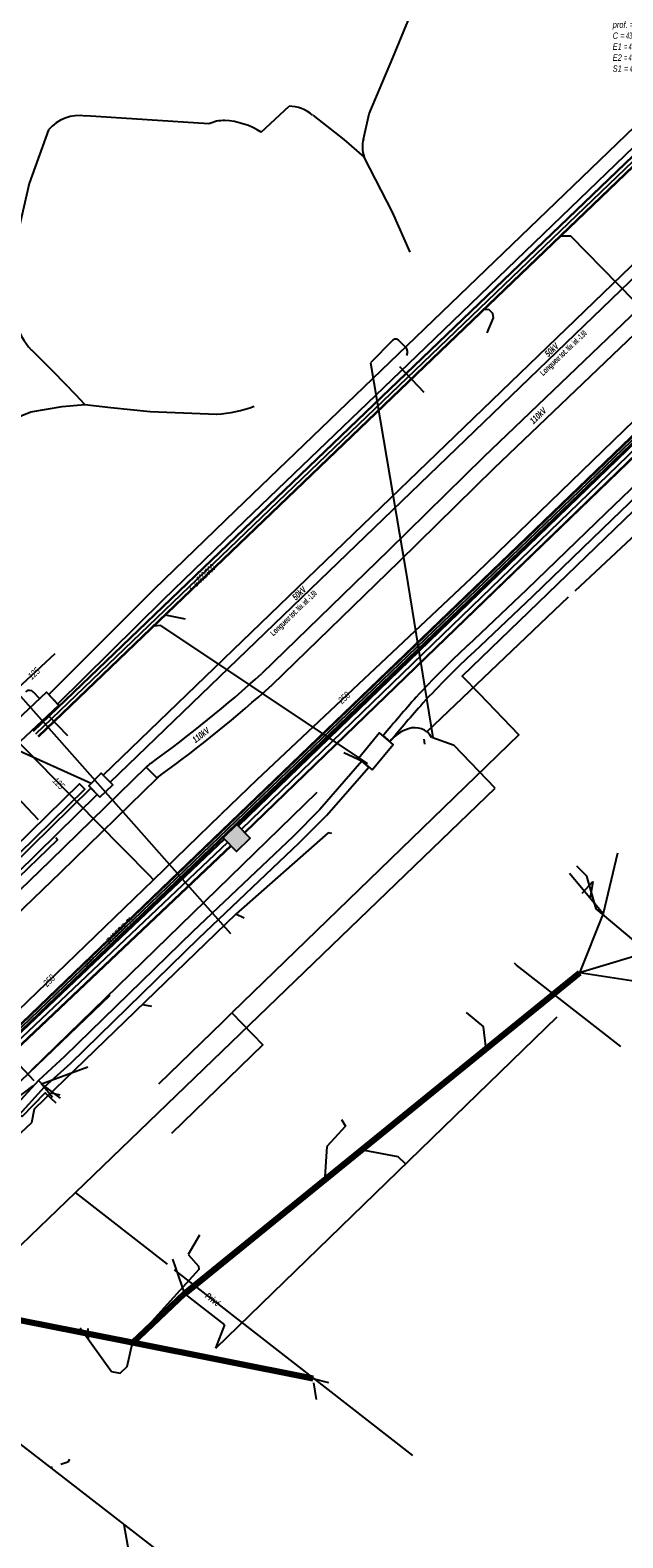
# Model space of a CAD drawing. Header units: metres. Extents: x 2695563 to 2696938, y 1260544 to 1262032.
# Tile 153 of 256: x 2696094 to 2696141, y 1261323 to 1261441. Entities that reach past the tile are written whole.
import ezdxf

# ---------------------------------------------------------------- set-up
doc = ezdxf.new("R2010")
doc.units = ezdxf.units.M
doc.header["$LTSCALE"] = 100
doc.linetypes.add('AUSGEZOGEN', pattern=[0])
doc.linetypes.add('STRICHLINIE2_S3', pattern=[0.25, 0.15, -0.1])
for name, color, linetype in [('Eau portable_Cadastre des conduites_Conduite', 171, 'AUSGEZOGEN'), ('Eau potable_Cadastre des conduites_Conduite_Texte', 171, 'AUSGEZOGEN'), ('EU_Cadastre des conduites', 24, 'AUSGEZOGEN'), ('EU_Cadastre des conduites – Texte', 7, 'AUSGEZOGEN'), ('EU_Cadastre des conduites_Regard normalisé – Texte', 24, 'AUSGEZOGEN'), ('EU_Cadastre des conduites_Regard – Ligne de détail', 24, 'AUSGEZOGEN'), ('Gaz_Cadastre des conduites_Conduite', 32, 'AUSGEZOGEN'), ('Gaz_Cadastre des conduites_Conduite_Texte', 32, 'AUSGEZOGEN'), ('Réseau électrique_Cadastre des conduite_Bord du tracé', 1, 'AUSGEZOGEN'), ('Réseau électrique_Cadastre des conduite_Tronçon de tracé', 1, 'AUSGEZOGEN'), ('Réseau électrique_Cadastre des conduite_Tronçon de tracé_Texte', 1, 'AUSGEZOGEN'), ('Réseau électrique_Cadastre des conduites_Ouvrage_Surface-Ligne-Point', 1, 'AUSGEZOGEN'), ('Réseau électrique_Point altimétrique_Texte', 7, 'AUSGEZOGEN'), ('Télécommunications_SW_Cadastre des conduites_Bord du tracé', 94, 'AUSGEZOGEN'), ('Télécommunications_SW_Cadastre des conduites_Ouvrage', 94, 'AUSGEZOGEN')]:
    doc.layers.add(name, color=color, linetype=linetype)
doc.styles.add('ARIAL', font='arial.ttf')
doc.styles.add('ARIALNARROW', font='ARIALN.TTF')
pattern_1 = [(0, (2703955, 1269100), (4050, 4050), [4050, -4050]), (90, (2703955, 1269100), (-4050, 4050), [4050, -4050])]
pattern_2 = [(0, (2708005, 1273150), (6075, 6075), [6075, -6075]), (90, (2708005, 1273150), (-6075, 6075), [6075, -6075])]

# ---------------------------------------------------------------- blocks, each defined once
blk = doc.blocks.new('COMPLEXOBJECT_1773')
at = {"layer": 'Réseau électrique_Cadastre des conduite_Bord du tracé', "color": 1, "linetype": 'AUSGEZOGEN', "transparency": 33554687}
blk.add_line((6102.49, 11383.43), (6103.34, 11382.57), dxfattribs=at)
for points in [[(6143.55, 11421.7), (6128.99, 11407.78), (6121.53, 11400.44), (6111.58, 11390.8)], [(6112.38, 11389.9), (6122.37, 11399.58), (6129.83, 11406.92), (6144.38, 11420.83), (6143.55, 11421.7)]]:
    blk.add_lwpolyline(points, dxfattribs=at)
for centre, radius, start, end in [((6042.89, 11466.65), 102.33, 305.8698, 312.162), ((6043.6, 11465.83), 102.45, 305.8606, 312.1729), ((6105.77, 11379.77), 4.92, 126.4114, 131.929), ((6104.77, 11381.12), 2.04, 124.746, 134.7828)]:
    blk.add_arc(centre, radius, start, end, dxfattribs=at)
blk = doc.blocks.new('COMPLEXOBJECT_1805')
at = {"layer": 'Réseau électrique_Cadastre des conduite_Bord du tracé', "color": 1, "linetype": 'AUSGEZOGEN', "transparency": 33554687}
blk.add_line((6121.1, 11385.9), (6121.64, 11385.45), dxfattribs=at)
blk.add_lwpolyline([(6128.26, 11392.5), (6132.87, 11396.86), (6139.09, 11402.88), (6151.76, 11415.04), (6164.14, 11427.21), (6163.65, 11427.71), (6151.28, 11415.54), (6138.6, 11403.38), (6132.38, 11397.37), (6127.77, 11393)], dxfattribs=at)
for centre, radius, start, end in [((6176.33, 11340.44), 71.56, 132.7355, 137.3489), ((6176.14, 11340.64), 70.58, 132.7198, 137.3652), ((6251.02, 11276.79), 169.66, 138.6288, 139.9754), ((6245.54, 11281.51), 161.72, 138.6053, 140.0067)]:
    blk.add_arc(centre, radius, start, end, dxfattribs=at)
blk = doc.blocks.new('COMPLEXOBJECT_1925')
at = {"layer": 'Réseau électrique_Cadastre des conduite_Tronçon de tracé', "color": 1, "linetype": 'AUSGEZOGEN', "transparency": 33554687}
blk.add_line((6091.54, 11356.83), (6093.61, 11358.41), dxfattribs=at)
for centre, radius, start, end in [((6095.36, 11350.85), 7.1, 122.4949, 134.1544), ((6098.03, 11347.16), 11.62, 130.9419, 140.4468), ((6073.07, 11363.95), 18.55, 324.3865, 329.5914)]:
    blk.add_arc(centre, radius, start, end, dxfattribs=at)
blk = doc.blocks.new('COMPLEXOBJECT_2168')
at = {"layer": 'Réseau électrique_Cadastre des conduite_Tronçon de tracé', "color": 1, "linetype": 'AUSGEZOGEN', "transparency": 33554687}
blk.add_line((6122.86, 11416.42), (6122.3, 11416.97), dxfattribs=at)
blk.add_arc((6122.51, 11416.03), 0.527, 330.8805, 48.7549, dxfattribs=at)
blk = doc.blocks.new('COMPLEXOBJECT_2169')
at = {"layer": 'Réseau électrique_Cadastre des conduite_Tronçon de tracé', "color": 1, "linetype": 'AUSGEZOGEN', "transparency": 33554687}
blk.add_line((6121.87, 11416.97), (6120.11, 11415.2), dxfattribs=at)
blk.add_arc((6122.09, 11416.76), 0.303, 44.4077, 136.1192, dxfattribs=at)
blk = doc.blocks.new('COMPLEXOBJECT_2216')
at = {"layer": 'Réseau électrique_Cadastre des conduite_Tronçon de tracé', "color": 1, "linetype": 'AUSGEZOGEN', "transparency": 33554687}
blk.add_line((6094.12, 11388.82), (6093.64, 11389.31), dxfattribs=at)
blk.add_arc((6093.29, 11388.99), 0.471, 42.0125, 128.3716, dxfattribs=at)
blk = doc.blocks.new('COMPLEXOBJECT_2638')
at = {"layer": 'Réseau électrique_Cadastre des conduite_Tronçon de tracé', "color": 1, "linetype": 'AUSGEZOGEN', "transparency": 33554687}
blk.add_lwpolyline([(6119.56, 11432.77), (6120.01, 11434.75), (6121.86, 11439.14), (6124.78, 11446.22)], dxfattribs=at)
blk.add_arc((6121.53, 11432.15), 2.06, 162.3897, 202.3247, dxfattribs=at)
blk = doc.blocks.new('COMPLEXOBJECT_2639')
at = {"layer": 'Réseau électrique_Cadastre des conduite_Tronçon de tracé', "color": 1, "linetype": 'AUSGEZOGEN', "transparency": 33554687}
blk.add_lwpolyline([(6115.57, 11434.64), (6118.01, 11432.73), (6119.62, 11431.36)], dxfattribs=at)
blk.add_arc((6113.72, 11432.6), 2.75, 47.8731, 90.197, dxfattribs=at)
blk = doc.blocks.new('COMPLEXOBJECT_2652')
at = {"layer": 'Réseau électrique_Cadastre des conduite_Tronçon de tracé', "color": 1, "linetype": 'AUSGEZOGEN', "transparency": 33554687}
for points in [[(6094.82, 11433.5), (6093.29, 11429.28), (6092.05, 11423.79)], [(6093.48, 11416.2), (6095.18, 11414.51), (6096.97, 11412.69)]]:
    blk.add_lwpolyline(points, dxfattribs=at)
for centre, radius, start, end in [((6097.23, 11431.49), 3.13, 80.8087, 140.2602), ((6114.59, 11420.73), 22.75, 172.2527, 179.3078), ((6103.46, 11421.63), 11.63, 183.0956, 195.5756), ((6097, 11419.54), 4.86, 192.3376, 223.5391)]:
    blk.add_arc(centre, radius, start, end, dxfattribs=at)
blk = doc.blocks.new('COMPLEXOBJECT_2653')
at = {"layer": 'Réseau électrique_Cadastre des conduite_Tronçon de tracé', "color": 1, "linetype": 'AUSGEZOGEN', "transparency": 33554687}
blk.add_lwpolyline([(6080.04, 11402.67), (6082.56, 11404.53), (6085.42, 11406.83), (6088.02, 11408.64), (6090.71, 11410.25), (6093.44, 11411.35), (6095.88, 11411.75), (6097.68, 11411.91)], dxfattribs=at)
blk.add_arc((6077.78, 11406.91), 4.8, 276.2352, 298.063, dxfattribs=at)
blk = doc.blocks.new('COMPLEXOBJECT_2761')
at = {"layer": 'Télécommunications_SW_Cadastre des conduites_Bord du tracé', "color": 94, "linetype": 'AUSGEZOGEN', "transparency": 33554687}
blk.add_line((6052.81, 11322.77), (6053.95, 11323.89), dxfattribs=at)
blk.add_lwpolyline([(6061.88, 11324.78), (6125.02, 11276.85), (6144.72, 11261.91), (6172.18, 11240.57), (6174.1, 11239.79), (6179.63, 11235.5), (6182.94, 11231.89), (6188.54, 11226.29)], dxfattribs=at)
blk.add_arc((6058.41, 11319.9), 5.99, 54.6541, 138.2371, dxfattribs=at)

msp = doc.modelspace()

# ---------------------------------------------------------------- hatches: boundary and pattern name
at = {"layer": 'Réseau électrique_Cadastre des conduite_Bord du tracé', "lineweight": 18, "transparency": 33554687}
h = msp.add_hatch(dxfattribs=at)
h.set_pattern_fill('MUSTER', color=1, scale=6075, style=0, pattern_type=2)
h.set_pattern_definition(pattern_2)
h.paths.add_polyline_path([(2696100.63, 1261382.05), (2696147.9, 1261427.59), (2696159.64, 1261438.78), (2696159.38, 1261439.03), (2696159.1, 1261439.38), (2696147.35, 1261428.17), (2696100.08, 1261382.62)], flags=0)
h = msp.add_hatch(dxfattribs=at)
h.set_pattern_fill('MUSTER', color=1, scale=6075, style=0, pattern_type=2)
h.set_pattern_definition(pattern_2)
h.paths.add_polyline_path([(2696096.5, 1261388.2), (2696104.83, 1261396.42), (2696111.2, 1261402.58), (2696124.71, 1261415.55), (2696145.33, 1261435.4), (2696144.57, 1261436.19), (2696123.94, 1261416.35), (2696110.44, 1261403.37), (2696104.06, 1261397.2), (2696095.82, 1261388.94)], flags=0)
h = msp.add_hatch(dxfattribs=at)
h.set_pattern_fill('MUSTER', color=1, scale=6075, style=0, pattern_type=2)
h.set_pattern_definition(pattern_2)
h.paths.add_polyline_path([(2696122.61, 1261385.26), (2696122.69, 1261385.36), (2696122.77, 1261385.45), (2696122.85, 1261385.55), (2696122.94, 1261385.65), (2696123.02, 1261385.75), (2696123.1, 1261385.84), (2696123.18, 1261385.94), (2696123.27, 1261386.04), (2696123.35, 1261386.14), (2696123.43, 1261386.23), (2696123.51, 1261386.33), (2696123.6, 1261386.43), (2696123.68, 1261386.52), (2696123.76, 1261386.62), (2696123.85, 1261386.72), (2696123.93, 1261386.81), (2696124.01, 1261386.91), (2696124.1, 1261387.01), (2696124.18, 1261387.1), (2696124.26, 1261387.2), (2696124.35, 1261387.3), (2696124.43, 1261387.39), (2696124.51, 1261387.49), (2696124.6, 1261387.59), (2696124.68, 1261387.68), (2696124.77, 1261387.78), (2696124.85, 1261387.87), (2696124.93, 1261387.97), (2696125.02, 1261388.07), (2696125.1, 1261388.16), (2696125.19, 1261388.26), (2696125.31, 1261388.39), (2696125.44, 1261388.53), (2696125.56, 1261388.66), (2696125.69, 1261388.8), (2696125.82, 1261388.93), (2696125.94, 1261389.07), (2696126.07, 1261389.2), (2696126.2, 1261389.33), (2696126.33, 1261389.47), (2696126.45, 1261389.6), (2696126.58, 1261389.73), (2696126.71, 1261389.86), (2696126.84, 1261389.99), (2696126.97, 1261390.13), (2696127.1, 1261390.26), (2696127.23, 1261390.39), (2696127.36, 1261390.52), (2696127.49, 1261390.65), (2696127.62, 1261390.78), (2696127.76, 1261390.91), (2696127.89, 1261391.04), (2696128.02, 1261391.16), (2696128.15, 1261391.29), (2696128.29, 1261391.42), (2696128.42, 1261391.55), (2696128.55, 1261391.67), (2696128.69, 1261391.8), (2696128.82, 1261391.93), (2696128.96, 1261392.05), (2696129.09, 1261392.18), (2696129.23, 1261392.3), (2696133.84, 1261396.67), (2696140.06, 1261402.69), (2696152.73, 1261414.85), (2696165.11, 1261427.02), (2696164.62, 1261427.52), (2696152.25, 1261415.35), (2696139.57, 1261403.19), (2696133.35, 1261397.18), (2696128.74, 1261392.81), (2696128.6, 1261392.68), (2696128.47, 1261392.55), (2696128.33, 1261392.43), (2696128.2, 1261392.3), (2696128.06, 1261392.17), (2696127.93, 1261392.04), (2696127.79, 1261391.92), (2696127.66, 1261391.79), (2696127.52, 1261391.66), (2696127.39, 1261391.53), (2696127.26, 1261391.4), (2696127.13, 1261391.27), (2696126.99, 1261391.14), (2696126.86, 1261391.01), (2696126.73, 1261390.88), (2696126.6, 1261390.74), (2696126.47, 1261390.61), (2696126.34, 1261390.48), (2696126.21, 1261390.35), (2696126.08, 1261390.21), (2696125.95, 1261390.08), (2696125.82, 1261389.95), (2696125.69, 1261389.81), (2696125.56, 1261389.68), (2696125.43, 1261389.55), (2696125.3, 1261389.41), (2696125.18, 1261389.28), (2696125.05, 1261389.14), (2696124.92, 1261389), (2696124.8, 1261388.87), (2696124.67, 1261388.73), (2696124.59, 1261388.63), (2696124.5, 1261388.54), (2696124.42, 1261388.44), (2696124.33, 1261388.34), (2696124.25, 1261388.25), (2696124.16, 1261388.15), (2696124.08, 1261388.05), (2696123.99, 1261387.96), (2696123.91, 1261387.86), (2696123.82, 1261387.76), (2696123.74, 1261387.67), (2696123.66, 1261387.57), (2696123.57, 1261387.47), (2696123.49, 1261387.37), (2696123.4, 1261387.28), (2696123.32, 1261387.18), (2696123.24, 1261387.08), (2696123.15, 1261386.98), (2696123.07, 1261386.89), (2696122.98, 1261386.79), (2696122.9, 1261386.69), (2696122.82, 1261386.59), (2696122.73, 1261386.49), (2696122.65, 1261386.4), (2696122.57, 1261386.3), (2696122.48, 1261386.2), (2696122.4, 1261386.1), (2696122.32, 1261386), (2696122.24, 1261385.9), (2696122.15, 1261385.81), (2696122.07, 1261385.71)], flags=0)
h = msp.add_hatch(dxfattribs=at)
h.set_pattern_fill('MUSTER', color=1, scale=6075, style=0, pattern_type=2)
h.set_pattern_definition(pattern_2)
h.paths.add_polyline_path([(2696144.52, 1261421.51), (2696129.96, 1261407.59), (2696122.5, 1261400.25), (2696112.55, 1261390.61), (2696112.28, 1261390.37), (2696112.01, 1261390.12), (2696111.74, 1261389.88), (2696111.47, 1261389.64), (2696111.2, 1261389.4), (2696110.92, 1261389.17), (2696110.65, 1261388.93), (2696110.37, 1261388.69), (2696110.1, 1261388.46), (2696109.82, 1261388.22), (2696109.54, 1261387.99), (2696109.26, 1261387.76), (2696108.99, 1261387.53), (2696108.71, 1261387.3), (2696108.42, 1261387.07), (2696108.14, 1261386.84), (2696107.86, 1261386.61), (2696107.58, 1261386.39), (2696107.29, 1261386.16), (2696107.01, 1261385.94), (2696106.72, 1261385.71), (2696106.44, 1261385.49), (2696106.15, 1261385.27), (2696105.86, 1261385.05), (2696105.57, 1261384.83), (2696105.28, 1261384.61), (2696104.99, 1261384.4), (2696104.7, 1261384.18), (2696104.41, 1261383.96), (2696104.12, 1261383.75), (2696103.82, 1261383.54), (2696103.81, 1261383.53), (2696103.8, 1261383.52), (2696103.79, 1261383.51), (2696103.77, 1261383.5), (2696103.76, 1261383.49), (2696103.75, 1261383.48), (2696103.74, 1261383.47), (2696103.73, 1261383.46), (2696103.71, 1261383.45), (2696103.7, 1261383.45), (2696103.69, 1261383.44), (2696103.68, 1261383.43), (2696103.67, 1261383.42), (2696103.65, 1261383.41), (2696103.64, 1261383.4), (2696103.63, 1261383.39), (2696103.62, 1261383.38), (2696103.61, 1261383.37), (2696103.59, 1261383.36), (2696103.58, 1261383.35), (2696103.57, 1261383.34), (2696103.56, 1261383.33), (2696103.55, 1261383.32), (2696103.54, 1261383.31), (2696103.52, 1261383.3), (2696103.51, 1261383.29), (2696103.5, 1261383.28), (2696103.49, 1261383.27), (2696103.48, 1261383.26), (2696103.47, 1261383.25), (2696103.46, 1261383.24), (2696104.31, 1261382.38), (2696104.32, 1261382.39), (2696104.32, 1261382.4), (2696104.33, 1261382.41), (2696104.34, 1261382.41), (2696104.35, 1261382.42), (2696104.36, 1261382.43), (2696104.37, 1261382.44), (2696104.37, 1261382.44), (2696104.38, 1261382.45), (2696104.39, 1261382.46), (2696104.4, 1261382.47), (2696104.41, 1261382.47), (2696104.42, 1261382.48), (2696104.43, 1261382.49), (2696104.44, 1261382.5), (2696104.44, 1261382.5), (2696104.45, 1261382.51), (2696104.46, 1261382.52), (2696104.47, 1261382.53), (2696104.48, 1261382.53), (2696104.49, 1261382.54), (2696104.5, 1261382.55), (2696104.51, 1261382.55), (2696104.52, 1261382.56), (2696104.53, 1261382.57), (2696104.54, 1261382.58), (2696104.54, 1261382.58), (2696104.55, 1261382.59), (2696104.56, 1261382.6), (2696104.57, 1261382.6), (2696104.58, 1261382.61), (2696104.88, 1261382.82), (2696105.17, 1261383.04), (2696105.46, 1261383.25), (2696105.76, 1261383.47), (2696106.05, 1261383.69), (2696106.34, 1261383.91), (2696106.63, 1261384.13), (2696106.92, 1261384.35), (2696107.21, 1261384.57), (2696107.49, 1261384.79), (2696107.78, 1261385.02), (2696108.07, 1261385.24), (2696108.35, 1261385.47), (2696108.64, 1261385.7), (2696108.92, 1261385.92), (2696109.2, 1261386.15), (2696109.49, 1261386.38), (2696109.77, 1261386.62), (2696110.05, 1261386.85), (2696110.33, 1261387.08), (2696110.61, 1261387.32), (2696110.88, 1261387.55), (2696111.16, 1261387.79), (2696111.44, 1261388.02), (2696111.71, 1261388.26), (2696111.99, 1261388.5), (2696112.26, 1261388.74), (2696112.53, 1261388.98), (2696112.81, 1261389.22), (2696113.08, 1261389.47), (2696113.35, 1261389.71), (2696123.34, 1261399.39), (2696130.8, 1261406.73), (2696145.35, 1261420.64)], flags=0)
h = msp.add_hatch(dxfattribs=at)
h.set_pattern_fill('MUSTER', color=1, scale=6075, style=0, pattern_type=2)
h.set_pattern_definition(pattern_2)
h.paths.add_polyline_path([(2696016.31, 1261298.21), (2696026.11, 1261307.64), (2696033.4, 1261314.48), (2696040.58, 1261321.44), (2696060.18, 1261339.92), (2696067.43, 1261346.81), (2696068.44, 1261347.77), (2696074.7, 1261353.68), (2696081.91, 1261360.61), (2696089.55, 1261368.07), (2696096.75, 1261375), (2696104.31, 1261382.38), (2696103.46, 1261383.24), (2696095.92, 1261375.87), (2696088.71, 1261368.93), (2696081.07, 1261361.48), (2696073.87, 1261354.54), (2696067.6, 1261348.63), (2696066.6, 1261347.69), (2696059.36, 1261340.79), (2696039.75, 1261322.31), (2696032.57, 1261315.35), (2696025.28, 1261308.51), (2696015.48, 1261299.07)], flags=0)
h = msp.add_hatch(dxfattribs=at)
h.set_pattern_fill('MUSTER', color=1, scale=6075, style=0, pattern_type=2)
h.set_pattern_definition(pattern_2)
h.paths.add_polyline_path([(2696095.48, 1261358.12), (2696097.53, 1261359.99), (2696107.6, 1261369.81), (2696115.49, 1261377.29), (2696117.62, 1261379.43), (2696120.94, 1261383.25), (2696120.4, 1261383.7), (2696117.11, 1261379.91), (2696115, 1261377.79), (2696107.12, 1261370.32), (2696097.05, 1261360.5), (2696094.99, 1261358.62)], flags=0)
h = msp.add_hatch(dxfattribs=at)
h.set_pattern_fill('MUSTER', color=1, scale=6075, style=0, pattern_type=2)
h.set_pattern_definition(pattern_2)
h.paths.add_polyline_path([(2696023.8, 1261309.67), (2696061.16, 1261345.56), (2696076.45, 1261360.01), (2696086.97, 1261370.1), (2696098.65, 1261381.5), (2696098.23, 1261381.93), (2696086.56, 1261370.53), (2696076.03, 1261360.44), (2696060.75, 1261345.99), (2696023.38, 1261310.1)], flags=0)
h = msp.add_hatch(dxfattribs=at)
h.set_pattern_fill('MUSTER', color=1, scale=6075, style=0, pattern_type=2)
h.set_pattern_definition(pattern_2)
h.paths.add_polyline_path([(2696024.43, 1261309.02), (2696066.49, 1261349.36), (2696075.02, 1261357.36), (2696087, 1261368.73), (2696099.61, 1261381.08), (2696099.12, 1261381.58), (2696086.52, 1261369.23), (2696074.54, 1261357.87), (2696066.01, 1261349.87), (2696023.95, 1261309.52)], flags=0)
h = msp.add_hatch(dxfattribs=at)
h.set_pattern_fill('MUSTER', color=1, scale=6075, style=0, pattern_type=2)
h.set_pattern_definition(pattern_2)
h.paths.add_polyline_path([(2696093.24, 1261355.67), (2696095.48, 1261358.12), (2696094.99, 1261358.62), (2696092.75, 1261356.17)], flags=0)
at = {"layer": 'Réseau électrique_Cadastre des conduites_Ouvrage_Surface-Ligne-Point', "lineweight": 18, "transparency": 33554687}
h = msp.add_hatch(dxfattribs=at)
h.set_pattern_fill('MUSTER', color=1, scale=4050, style=0, pattern_type=2)
h.set_pattern_definition(pattern_1)
h.paths.add_polyline_path([(2696091.34, 1261385.11), (2696092.28, 1261384.05), (2696096.59, 1261388.1), (2696095.63, 1261389.14)], flags=0)
h = msp.add_hatch(dxfattribs=at)
h.set_pattern_fill('MUSTER', color=1, scale=4050, style=0, pattern_type=2)
h.set_pattern_definition(pattern_1)
h.paths.add_polyline_path([(2696121.21, 1261383.03), (2696122.87, 1261385.03), (2696121.8, 1261385.93), (2696120.13, 1261383.92)], flags=0)
h = msp.add_hatch(dxfattribs=at)
h.set_pattern_fill('MUSTER', color=1, scale=4050, style=0, pattern_type=2)
h.set_pattern_definition(pattern_1)
h.paths.add_polyline_path([(2696099.82, 1261380.88), (2696100.84, 1261381.85), (2696099.93, 1261382.76), (2696098.95, 1261381.78)], flags=0)
at = {"layer": 'Télécommunications_SW_Cadastre des conduites_Ouvrage', "transparency": 33554687}
msp.add_hatch(color=7, dxfattribs=at).paths.add_polyline_path([(2696110.59, 1261378.73), (2696109.51, 1261377.69), (2696110.55, 1261376.61), (2696111.63, 1261377.65)])

# ---------------------------------------------------------------- linework, layer by layer
at = {"layer": 'Eau portable_Cadastre des conduites_Conduite', "color": 7, "linetype": 'AUSGEZOGEN', "transparency": 33554687}
for points in [[(2696164.95, 1261432.89), (2696164.09, 1261432.06), (2696129.4, 1261398.48), (2696112.14, 1261382.24), (2696109.33, 1261379.52)], [(2696091.82, 1261386.82), (2696091.95, 1261386.97), (2696092.2, 1261387.25), (2696092.23, 1261388.38), (2696096.32, 1261392.16)], [(2696104.04, 1261374.4), (2696103.74, 1261374.71), (2696099.64, 1261378.86), (2696099.46, 1261379.05), (2696091.82, 1261386.82)], [(2696089.57, 1261360.46), (2696104.04, 1261374.4), (2696109.33, 1261379.52)], [(2696093.27, 1261356.22), (2696093.49, 1261356.01), (2696093.73, 1261355.79), (2696095.53, 1261357.67), (2696096.35, 1261356.88)]]:
    msp.add_lwpolyline(points, dxfattribs=at)
at = {"layer": 'EU_Cadastre des conduites', "linetype": 'AUSGEZOGEN', "transparency": 33554687}
for p, q in [((2696147.1, 1261436.47), (2696094.55, 1261386.07)), ((2696147.12, 1261436.45), (2696094.56, 1261386.06)), ((2696147.13, 1261436.44), (2696094.58, 1261386.04)), ((2696147.52, 1261436.04), (2696094.96, 1261385.64)), ((2696147.53, 1261436.02), (2696094.98, 1261385.63)), ((2696147.55, 1261436.01), (2696094.99, 1261385.61)), ((2696137.4, 1261367.21), (2696106.37, 1261342.02)), ((2696137.41, 1261367.19), (2696106.38, 1261342)), ((2696137.42, 1261367.18), (2696106.39, 1261341.99)), ((2696137.59, 1261366.98), (2696106.56, 1261341.78)), ((2696137.6, 1261366.96), (2696106.57, 1261341.77)), ((2696137.61, 1261366.95), (2696106.58, 1261341.75)), ((2696102.36, 1261337.9), (2696080.21, 1261342.27)), ((2696102.36, 1261337.88), (2696080.21, 1261342.25)), ((2696102.36, 1261337.86), (2696080.21, 1261342.23)), ((2696102.41, 1261338.15), (2696080.26, 1261342.52)), ((2696102.42, 1261338.19), (2696080.27, 1261342.56)), ((2696102.42, 1261338.17), (2696080.27, 1261342.54)), ((2696106.35, 1261342), (2696102.27, 1261338.15)), ((2696106.36, 1261341.99), (2696102.28, 1261338.14)), ((2696106.38, 1261341.97), (2696102.3, 1261338.12)), ((2696106.56, 1261341.79), (2696102.48, 1261337.93)), ((2696106.57, 1261341.77), (2696102.49, 1261337.92)), ((2696106.58, 1261341.76), (2696102.5, 1261337.9)), ((2696116.6, 1261335.33), (2696102.41, 1261338.15)), ((2696116.6, 1261335.37), (2696102.42, 1261338.19)), ((2696116.6, 1261335.35), (2696102.42, 1261338.17)), ((2696116.54, 1261335.04), (2696102.35, 1261337.86)), ((2696116.55, 1261335.08), (2696102.36, 1261337.9)), ((2696116.54, 1261335.06), (2696102.36, 1261337.88))]:
    msp.add_line(p, q, dxfattribs=at)
at = {"layer": 'EU_Cadastre des conduites', "color": 255, "transparency": 33554687}
for p, q in [((2696147.32, 1261436.24), (2696094.77, 1261385.84)), ((2696137.5, 1261367.08), (2696106.47, 1261341.89)), ((2696102.39, 1261338.03), (2696080.24, 1261342.39)), ((2696106.47, 1261341.88), (2696102.39, 1261338.03)), ((2696116.57, 1261335.2), (2696102.39, 1261338.03))]:
    msp.add_line(p, q, dxfattribs=at)
at = {"layer": 'EU_Cadastre des conduites', "color": 24, "linetype": 'AUSGEZOGEN', "transparency": 33554687}
for p, q in [((2696137.15, 1261397.09), (2696156.77, 1261415.46)), ((2696125.54, 1261386.05), (2696136.65, 1261396.62)), ((2696106.56, 1261394.86), (2696104.99, 1261395.19)), ((2696125.34, 1261385.04), (2696125.31, 1261385.43)), ((2696119, 1261384.38), (2696120.85, 1261383.53)), ((2696140.48, 1261376.49), (2696139.36, 1261371.74)), ((2696136.71, 1261374.91), (2696139.36, 1261371.74)), ((2696137.7, 1261373.34), (2696138.55, 1261374.26)), ((2696138.55, 1261374.26), (2696138.35, 1261372.98)), ((2696111.15, 1261371.38), (2696110.51, 1261371.68)), ((2696139.35, 1261371.74), (2696137.5, 1261367.08)), ((2696144.06, 1261369.06), (2696137.5, 1261367.08)), ((2696100.6, 1261365.31), (2696091.55, 1261356.64)), ((2696103.91, 1261364.43), (2696103.19, 1261364.58)), ((2696128.59, 1261363.98), (2696129.95, 1261362.85)), ((2696129.94, 1261362.85), (2696130.13, 1261361.31)), ((2696096.71, 1261357.48), (2696096.03, 1261357.62)), ((2696117.64, 1261353.43), (2696117.5, 1261351.05)), ((2696123.26, 1261352.64), (2696120.6, 1261353.13)), ((2696123.82, 1261352.08), (2696123.26, 1261352.64)), ((2696107.64, 1261346.47), (2696106.77, 1261344.95)), ((2696105.52, 1261344.58), (2696106.48, 1261341.88)), ((2696109.63, 1261339.43), (2696106.47, 1261341.89)), ((2696098.28, 1261339.2), (2696100.74, 1261335.76)), ((2696108.94, 1261337.59), (2696109.64, 1261339.43)), ((2696117.4, 1261311.66), (2696082.26, 1261338.78)), ((2696098.87, 1261339.14), (2696098.89, 1261338.33)), ((2696117.81, 1261334.88), (2696116.57, 1261335.2)), ((2696116.83, 1261333.56), (2696116.63, 1261334.87)), ((2696096.07, 1261328.26), (2696095.93, 1261328.22)), ((2696102.23, 1261320.92), (2696101.74, 1261323.73))]:
    msp.add_line(p, q, dxfattribs=at)
for points in [[(2696147.98, 1261413.56), (2696136.83, 1261424.95), (2696136, 1261424.96)], [(2696130.24, 1261417.37), (2696130.75, 1261418.54), (2696130.69, 1261418.88), (2696130.4, 1261419.16), (2696129.98, 1261419.18)], [(2696120.85, 1261383.53), (2696104.6, 1261394.36), (2696104.05, 1261394.32)], [(2696118.04, 1261378.04), (2696117.75, 1261378.08), (2696110.51, 1261371.68)], [(2696110.51, 1261371.68), (2696094.67, 1261356.38), (2696094.46, 1261355.3), (2696087.34, 1261348.65), (2696087.01, 1261346.17)], [(2696144.29, 1261365.84), (2696143.97, 1261366.1), (2696137.5, 1261367.08)], [(2696118.81, 1261355.55), (2696119.12, 1261355.05), (2696117.64, 1261353.43)], [(2696106.77, 1261344.95), (2696107.56, 1261344.05), (2696107.6, 1261343.78), (2696102.39, 1261338.03)], [(2696100.74, 1261335.76), (2696101.42, 1261335.64), (2696101.96, 1261336.17), (2696102.38, 1261338.03)], [(2696097.44, 1261328.85), (2696097.31, 1261328.64), (2696096.75, 1261328.45)]]:
    msp.add_lwpolyline(points, dxfattribs=at)
at = {"layer": 'EU_Cadastre des conduites_Regard – Ligne de détail', "color": 24, "linetype": 'AUSGEZOGEN', "transparency": 33554687}
msp.add_line((2696108.94, 1261337.59), (2696135.74, 1261363.64), dxfattribs=at)
at = {"layer": 'Gaz_Cadastre des conduites_Conduite', "linetype": 'AUSGEZOGEN', "transparency": 33554687}
for p, q in [((2696064.02, 1261334.64), (2696162.97, 1261429.75)), ((2696064.03, 1261334.62), (2696162.99, 1261429.73)), ((2696064.05, 1261334.6), (2696163.01, 1261429.71)), ((2696064.29, 1261334.35), (2696163.25, 1261429.46)), ((2696064.31, 1261334.33), (2696163.27, 1261429.45)), ((2696064.33, 1261334.32), (2696163.29, 1261429.43))]:
    msp.add_line(p, q, dxfattribs=at)
at = {"layer": 'Gaz_Cadastre des conduites_Conduite', "color": 255, "linetype": 'AUSGEZOGEN', "transparency": 33554687}
msp.add_line((2696064.17, 1261334.48), (2696163.13, 1261429.59), dxfattribs=at)
at = {"layer": 'Réseau électrique_Cadastre des conduite_Bord du tracé', "color": 1, "linetype": 'AUSGEZOGEN', "transparency": 33554687}
for points in [[(2696100.63, 1261382.05), (2696147.9, 1261427.59), (2696159.64, 1261438.78), (2696159.38, 1261439.03), (2696159.1, 1261439.38), (2696147.35, 1261428.17), (2696100.08, 1261382.62), (2696100.63, 1261382.05)], [(2696096.5, 1261388.2), (2696104.83, 1261396.42), (2696111.2, 1261402.58), (2696124.71, 1261415.55), (2696145.33, 1261435.4), (2696144.57, 1261436.19), (2696123.94, 1261416.35), (2696110.44, 1261403.37), (2696104.06, 1261397.2), (2696095.82, 1261388.94), (2696096.5, 1261388.2)], [(2696095.48, 1261358.12), (2696097.53, 1261359.99), (2696107.6, 1261369.81), (2696115.49, 1261377.29), (2696117.62, 1261379.43), (2696120.94, 1261383.25), (2696120.4, 1261383.7), (2696117.11, 1261379.91), (2696115, 1261377.79), (2696107.12, 1261370.32), (2696097.05, 1261360.5), (2696094.99, 1261358.62), (2696095.48, 1261358.12)], [(2696023.8, 1261309.67), (2696061.16, 1261345.56), (2696076.45, 1261360.01), (2696086.97, 1261370.1), (2696098.65, 1261381.5), (2696098.23, 1261381.93), (2696086.56, 1261370.53), (2696076.03, 1261360.44), (2696060.75, 1261345.99), (2696023.38, 1261310.1), (2696023.8, 1261309.67)], [(2696024.43, 1261309.02), (2696066.49, 1261349.36), (2696075.02, 1261357.36), (2696087, 1261368.73), (2696099.61, 1261381.08), (2696099.12, 1261381.58), (2696086.52, 1261369.23), (2696074.54, 1261357.87), (2696066.01, 1261349.87), (2696023.95, 1261309.52), (2696024.43, 1261309.02)], [(2696093.24, 1261355.67), (2696095.48, 1261358.12), (2696094.99, 1261358.62), (2696092.75, 1261356.17), (2696093.24, 1261355.67)]]:
    msp.add_lwpolyline(points, close=True, dxfattribs=at)
msp.add_lwpolyline([(2696040.58, 1261321.44), (2696060.18, 1261339.92), (2696067.43, 1261346.81), (2696068.44, 1261347.77), (2696074.7, 1261353.68), (2696081.91, 1261360.61), (2696089.55, 1261368.07), (2696096.75, 1261375), (2696104.31, 1261382.38), (2696103.46, 1261383.24), (2696095.92, 1261375.87), (2696088.71, 1261368.93), (2696081.07, 1261361.48), (2696073.87, 1261354.54), (2696067.6, 1261348.63), (2696066.6, 1261347.69), (2696059.36, 1261340.79), (2696039.75, 1261322.31)], dxfattribs=at)
at = {"layer": 'Réseau électrique_Cadastre des conduite_Tronçon de tracé', "color": 1, "linetype": 'AUSGEZOGEN', "transparency": 33554687}
for p, q in [((2696112.5, 1261433.11), (2696114.68, 1261435.16)), ((2696108.38, 1261433.78), (2696098.7, 1261434.4)), ((2696121.08, 1261415.01), (2696123.85, 1261398.64)), ((2696125.3, 1261412.68), (2696123.4, 1261414.7)), ((2696098.65, 1261411.72), (2696097.94, 1261412.5)), ((2696093.58, 1261388.83), (2696102.67, 1261378.56)), ((2696097.31, 1261385.69), (2696095.75, 1261387.31)), ((2696127.65, 1261384.95), (2696125.89, 1261385.57)), ((2696099.13, 1261381.96), (2696092.99, 1261384.72)), ((2696130.88, 1261381.6), (2696127.65, 1261384.95)), ((2696095.01, 1261379.11), (2696091.61, 1261382.69)), ((2696094.43, 1261359.42), (2696116.89, 1261381.28)), ((2696125.97, 1261376.88), (2696130.88, 1261381.6)), ((2696097.9, 1261349.83), (2696125.97, 1261376.88)), ((2696094.65, 1261358.59), (2696088.97, 1261364.68)), ((2696095.23, 1261358.37), (2696098.88, 1261359.71)), ((2696096.73, 1261357.24), (2696095.23, 1261358.37)), ((2696096.1, 1261357.28), (2696095.23, 1261358.37)), ((2696092.24, 1261344.38), (2696097.9, 1261349.83)), ((2696105.13, 1261344.2), (2696097.9, 1261349.83)), ((2696124.42, 1261329.18), (2696117.52, 1261334.54))]:
    msp.add_line(p, q, dxfattribs=at)
at = {"layer": 'Réseau électrique_Cadastre des conduite_Tronçon de tracé', "color": 1, "linetype": 'STRICHLINIE2_S3', "transparency": 33554687}
msp.add_line((2696117.52, 1261334.54), (2696105.13, 1261344.2), dxfattribs=at)
at = {"layer": 'Réseau électrique_Cadastre des conduite_Tronçon de tracé', "color": 1, "linetype": 'AUSGEZOGEN', "transparency": 33554687}
for points in [[(2696124.2, 1261423.7), (2696122.81, 1261426.85), (2696120.59, 1261431.17)], [(2696098.65, 1261411.72), (2696100.69, 1261411.5), (2696103.78, 1261411.17), (2696109, 1261410.96)], [(2696088.87, 1261370.19), (2696096.5, 1261377.54), (2696096.35, 1261377.7)], [(2696145.06, 1261366.84), (2696138.81, 1261372.1), (2696138.08, 1261374.69), (2696137.28, 1261375.46)], [(2696140.75, 1261361.31), (2696132.56, 1261367.68), (2696132.39, 1261367.85)]]:
    msp.add_lwpolyline(points, dxfattribs=at)
for centre, radius, start, end in [((2696109.56, 1261431.16), 2.87, 88.4899, 114.1828), ((2696109.28, 1261428), 6.05, 57.775, 86.6299), ((2696108.37, 1261421.27), 10.32, 273.4796, 290.3289), ((2696124.97, 1261383.36), 3.03, 107.407, 141.1643), ((2696124.58, 1261384.85), 1.49, 28.6561, 110.3693)]:
    msp.add_arc(centre, radius, start, end, dxfattribs=at)
at = {"layer": 'Réseau électrique_Cadastre des conduites_Ouvrage_Surface-Ligne-Point', "color": 1, "linetype": 'AUSGEZOGEN', "transparency": 33554687}
for p, q in [((2696123.85, 1261398.64), (2696125.97, 1261385.56)), ((2696102.67, 1261378.56), (2696110.08, 1261370.17))]:
    msp.add_line(p, q, dxfattribs=at)
for points in [[(2696091.34, 1261385.11), (2696092.28, 1261384.05), (2696096.59, 1261388.1), (2696095.63, 1261389.14), (2696091.34, 1261385.11)], [(2696121.21, 1261383.03), (2696122.87, 1261385.03), (2696121.8, 1261385.93), (2696120.13, 1261383.92), (2696121.21, 1261383.03)], [(2696099.82, 1261380.88), (2696100.84, 1261381.85), (2696099.93, 1261382.76), (2696098.95, 1261381.78), (2696099.82, 1261380.88)]]:
    msp.add_lwpolyline(points, close=True, dxfattribs=at)
at = {"layer": 'Télécommunications_SW_Cadastre des conduites_Bord du tracé', "linetype": 'AUSGEZOGEN', "transparency": 33554687}
for p, q in [((2696125.69, 1261393.19), (2696170.41, 1261436.41)), ((2696125.71, 1261393.17), (2696170.43, 1261436.39)), ((2696125.73, 1261393.15), (2696170.45, 1261436.38)), ((2696126.21, 1261392.65), (2696170.93, 1261435.87)), ((2696126.23, 1261392.63), (2696170.95, 1261435.86)), ((2696126.25, 1261392.61), (2696170.97, 1261435.84)), ((2696110.66, 1261378.66), (2696125.69, 1261393.19)), ((2696110.68, 1261378.64), (2696125.71, 1261393.17)), ((2696110.7, 1261378.62), (2696125.73, 1261393.15)), ((2696111.18, 1261378.12), (2696126.21, 1261392.65)), ((2696111.2, 1261378.1), (2696126.23, 1261392.63)), ((2696111.22, 1261378.08), (2696126.25, 1261392.61)), ((2696109.58, 1261377.62), (2696052.69, 1261323.74)), ((2696109.6, 1261377.6), (2696052.71, 1261323.72)), ((2696109.62, 1261377.58), (2696052.72, 1261323.7)), ((2696110.1, 1261377.08), (2696053.2, 1261323.19)), ((2696110.12, 1261377.06), (2696053.22, 1261323.17)), ((2696110.13, 1261377.04), (2696053.24, 1261323.15))]:
    msp.add_line(p, q, dxfattribs=at)
at = {"layer": 'Télécommunications_SW_Cadastre des conduites_Bord du tracé', "color": 255, "transparency": 33554687}
for p, q in [((2696125.97, 1261392.9), (2696170.69, 1261436.12)), ((2696110.94, 1261378.37), (2696125.97, 1261392.9)), ((2696109.86, 1261377.33), (2696052.96, 1261323.45))]:
    msp.add_line(p, q, dxfattribs=at)
at = {"layer": 'Télécommunications_SW_Cadastre des conduites_Bord du tracé', "color": 94, "linetype": 'AUSGEZOGEN', "transparency": 33554687}
for points in [[(2696175.51, 1261433.9), (2696157.86, 1261416.55), (2696156.68, 1261417.78), (2696128.29, 1261390.39), (2696129.61, 1261389.02), (2696132.74, 1261385.79), (2696125.97, 1261379.23), (2696110.2, 1261363.94)], [(2696104.45, 1261358.37), (2696109.48, 1261363.24), (2696110.2, 1261363.94)], [(2696110.2, 1261363.94), (2696112.63, 1261361.42), (2696105.45, 1261354.46)]]:
    msp.add_lwpolyline(points, dxfattribs=at)
at = {"layer": 'Télécommunications_SW_Cadastre des conduites_Ouvrage', "color": 94, "transparency": 33554687}
msp.add_lwpolyline([(2696110.59, 1261378.73), (2696109.51, 1261377.69), (2696110.55, 1261376.61), (2696111.63, 1261377.65), (2696110.59, 1261378.73)], close=True, dxfattribs=at)

# ---------------------------------------------------------------- block references
at = {"layer": 'Réseau électrique_Cadastre des conduite_Bord du tracé', "color": 1, "linetype": 'AUSGEZOGEN', "lineweight": -3, "transparency": 33554687}
for name in ['COMPLEXOBJECT_1805', 'COMPLEXOBJECT_1773']:
    msp.add_blockref(name, (2690000.97, 1249999.81), dxfattribs=at)
at = {"layer": 'Réseau électrique_Cadastre des conduite_Tronçon de tracé', "color": 1, "linetype": 'AUSGEZOGEN', "lineweight": -3, "transparency": 33554687}
for name in ['COMPLEXOBJECT_2638', 'COMPLEXOBJECT_2639', 'COMPLEXOBJECT_2652', 'COMPLEXOBJECT_2169', 'COMPLEXOBJECT_2168', 'COMPLEXOBJECT_2653', 'COMPLEXOBJECT_2216', 'COMPLEXOBJECT_1925']:
    msp.add_blockref(name, (2690000.97, 1249999.81), dxfattribs=at)
at = {"layer": 'Télécommunications_SW_Cadastre des conduites_Bord du tracé', "color": 94, "linetype": 'AUSGEZOGEN', "lineweight": -3, "transparency": 33554687}
msp.add_blockref('COMPLEXOBJECT_2761', (2690000.97, 1249999.81), dxfattribs=at)

# ---------------------------------------------------------------- texts
at = {"layer": 'Eau potable_Cadastre des conduites_Conduite_Texte', "color": 7, "transparency": 33554687, "char_height": 0.5543, "attachment_point": 5, "style": 'ARIAL'}
for s, insert, width, rotation in [('\\A1;{\\fArial|i1|b0;\\H0.554263;\\W0.700000;\\C7;125}\\P', (2696094.64, 1261390.6), 1.1001, 42.8049), ('\\A1;{\\fArial|i1|b0;\\H0.554263;\\W0.700000;\\C7;250}\\P', (2696119.01, 1261388.69), 1.1063, 43.2441), ('\\A1;{\\fArial|i1|b0;\\H0.554263;\\W0.700000;\\C7;125}\\P', (2696096.58, 1261381.97), 1.1001, 314.4843), ('\\A1;{\\fArial|i1|b0;\\H0.554263;\\W0.700000;\\C7;250}\\P', (2696095.83, 1261366.48), 1.1063, 43.929)]:
    msp.add_mtext(s, dxfattribs=dict(at, insert=insert, width=width, rotation=rotation))
at = {"layer": 'EU_Cadastre des conduites – Texte', "color": 24, "transparency": 33554687, "insert": (2696107.82, 1261398.15), "char_height": 0.5571, "width": 6, "attachment_point": 5, "rotation": 43.3845, "style": 'ARIAL'}
msp.add_mtext('\\A1;{\\fArial|i1|b0;\\H0.557054;\\W0.700000;\\C24;< \\W0.490000;e 600/900}\\P', dxfattribs=at)
at = {"layer": 'EU_Cadastre des conduites_Regard normalisé – Texte', "color": 24, "transparency": 33554687, "insert": (2696140.11, 1261442.68), "char_height": 0.5064, "width": 2.8352, "attachment_point": 1, "line_spacing_factor": 1.024096, "style": 'ARIAL'}
msp.add_mtext('\\A1;{\\fArial|b0|i1|c0|p34;\\W0.69464;54071}\\P{\\fArial|b0|i1|c0|p34;\\H0.99721x;\\W0.69464;prof. = \\W0.48625; 4.34}\\P{\\fArial|b0|i1|c0|p34;\\H0.99721x;\\W0.69464;C =\\W0.48625; 437.93}\\P{\\fArial|b0|i1|c0|p34;\\H0.99721x;\\W0.69464;E1 \\W0.48625;= 433.79}\\P{\\fArial|b0|i1|c0|p34;\\H0.99721x;\\W0.69464;E2 \\W0.48625;= 433.83}\\P{\\fArial|b0|i1|c0|p34;\\H0.99721x;\\W0.69464;S1 =\\W0.48625; 433.59}', dxfattribs=at)
at = {"layer": 'Gaz_Cadastre des conduites_Conduite_Texte', "color": 32, "transparency": 33554687, "char_height": 0.5583, "attachment_point": 5, "rotation": 43.8642, "style": 'ARIAL'}
for s, insert, width in [('\\A1;{\\fArial|i1|b0;\\H0.558250;\\W0.700000;\\C32;R(355/8.7)}\\P', (2696101.47, 1261370.32), 2.7882), ('\\A1;{\\fArial|i1|b0;\\H0.558250;\\W0.700000;\\C32;400}\\P', (2696098.99, 1261367.93), 1.1143)]:
    msp.add_mtext(s, dxfattribs=dict(at, insert=insert, width=width))
at = {"layer": 'Réseau électrique_Cadastre des conduite_Tronçon de tracé_Texte', "color": 1, "transparency": 33554687, "char_height": 0.5075, "attachment_point": 5, "style": 'ARIALNARROW'}
for s, insert, width, rotation in [('\\A1;{\\fArial Narrow|i1|b1;\\H0.507500;\\W0.700000;\\C1;50kV}\\P', (2696135.32, 1261416.02), 1.1278, 43.9371), ('\\A1;{\\fArial Narrow|i1|b1;\\H0.507500;\\W0.700000;\\C1;110kV}\\P', (2696134.25, 1261410.85), 1.3454, 43.722), ('\\A1;{\\fArial Narrow|i1|b1;\\H0.507500;\\W0.700000;\\C1;50kV}\\P', (2696115.48, 1261396.9), 1.1278, 43.9371), ('\\A1;{\\fArial Narrow|i1|b1;\\H0.507500;\\W0.700000;\\C1;110kV}\\P', (2696107.76, 1261385.76), 1.3454, 37.8216), ('\\A1;{\\fArial Narrow|b1|i1|c0|p34;\\W0.7;Privé}', (2696108.69, 1261341.42), 1.3231, 322.092)]:
    msp.add_mtext(s, dxfattribs=dict(at, insert=insert, width=width, rotation=rotation))
at = {"layer": 'Réseau électrique_Point altimétrique_Texte', "color": 1, "transparency": 33554687, "char_height": 0.4568, "width": 6, "attachment_point": 2, "style": 'ARIALNARROW'}
for insert, rotation in [((2696136.07, 1261415.94), 43.6329), ((2696114.87, 1261395.5), 43.9371)]:
    msp.add_mtext('\\A1;{\\fArial Narrow|b1|i0|c0|p34;\\W0.7;Longue\\W0.49;ur t\\W0.7;ot.\\W0.49; Niv. inf. -1.50}', dxfattribs=dict(at, insert=insert, rotation=rotation))

doc.saveas('drawing.dxf')
